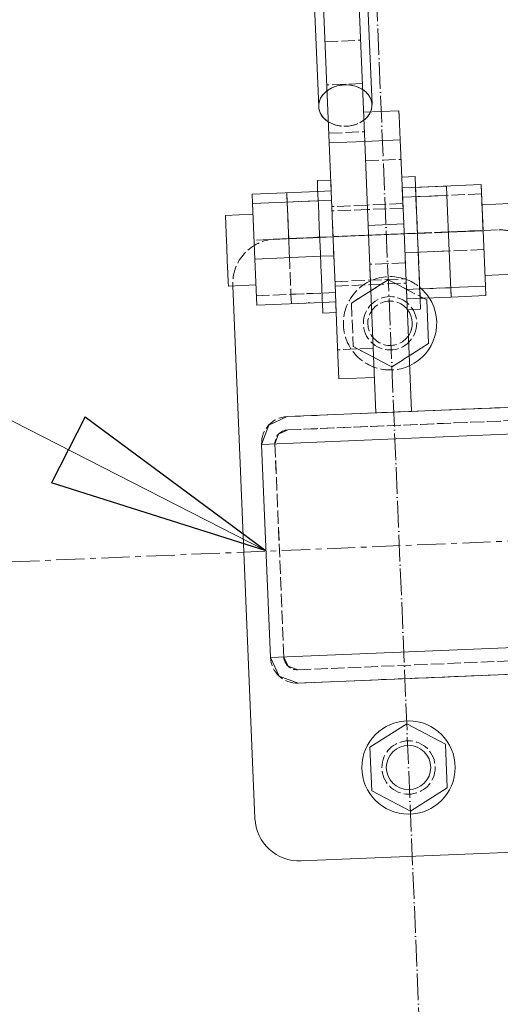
# Model space of a CAD drawing. Header units: millimetres. Extents: x -15129 to 9171, y -18789 to 5877.
# Tile 78 of 256: x -11742 to -11634, y -9713 to -9492. Entities that reach past the tile are written whole.
import ezdxf

# ---------------------------------------------------------------- set-up
doc = ezdxf.new("R2010")
doc.units = ezdxf.units.MM
for name, pattern in [('ACAD_ISO02W100', [15, 12, -3]), ('ACAD_ISO04W100', [30, 24, -3, 0, -3]), ('CENTER', [50.8, 31.75, -6.35, 6.35, -6.35])]:
    doc.linetypes.add(name, pattern=pattern)
for name, color, linetype in [('AS_Belki', 145, 'Continuous'), ('AS_Blachy', 30, 'Continuous'), ('AS_Kotwy', 9, 'Continuous'), ('AS_Siatki', 72, 'Continuous'), ('AS_Sruby', 9, 'Continuous')]:
    doc.layers.add(name, color=color, linetype=linetype)

msp = doc.modelspace()

# ---------------------------------------------------------------- linework, layer by layer
at = {"color": 7, "lineweight": 13}
msp.add_line((-11686.83, -9611.2), (-11976.19, -9463.2), dxfattribs=at)
at = {"color": 5, "linetype": 'CENTER', "lineweight": 13, "ltscale": 0.2}
msp.add_line((-12901.42, -9661.92, 76020), (-9523.72, -9521.04, 38010), dxfattribs=at)
at = {"color": 0, "linetype": 'ByBlock', "lineweight": -2}
for p, q in [((-11727.55, -9581.01), (-11735.14, -9595.85)), ((-11727.55, -9581.01), (-11686.83, -9611.2)), ((-11686.83, -9611.2), (-11735.14, -9595.85))]:
    msp.add_line(p, q, dxfattribs=at)
at = {"layer": 'AS_Belki', "color": 145, "linetype": 'Continuous', "lineweight": 13, "ltscale": 0.25}
for p, q in [((-11687.2, -9218.42), (-11674.99, -9511.27)), ((-11663, -9510.77), (-11675.21, -9217.92)), ((-11682.09, -9580.98), (-9626.12, -9495.23)), ((-9619.88, -9500.97), (-11687.83, -9587.22)), ((-11685.83, -9635.18), (-9617.88, -9548.93)), ((-11679.59, -9640.93), (-9623.62, -9555.18)), ((-11686.25, -9582.91), (-11687.83, -9587.22)), ((-11682.09, -9580.98), (-11686.25, -9582.91)), ((-11687.83, -9587.22), (-11685.83, -9635.18)), ((-11687.83, -9587.22), (-11685.83, -9635.18)), ((-11685.83, -9635.18), (-11683.9, -9639.35)), ((-11683.9, -9639.35), (-11679.59, -9640.93))]:
    msp.add_line(p, q, dxfattribs=at)
at = {"layer": 'AS_Belki', "color": 84, "linetype": 'ACAD_ISO02W100', "lineweight": 13, "ltscale": 0.25}
for p, q in [((-11679.71, -9637.93), (-9623.75, -9552.18)), ((-11682.09, -9580.98), (-11660.9, -9580.09)), ((-11607.96, -9580.89), (-11681.96, -9583.97)), ((-11660.9, -9580.09), (-11654.11, -9579.81)), ((-11660.9, -9580.09), (-11654.11, -9579.81)), ((-11654.11, -9579.81), (-11634.13, -9578.98)), ((-11681.96, -9583.97), (-11634, -9581.97)), ((-11684.84, -9587.1), (-11684.05, -9584.94)), ((-11684.04, -9584.94), (-11684.83, -9587.1)), ((-11684.04, -9584.94), (-11681.96, -9583.97)), ((-11682.84, -9635.06), (-11684.84, -9587.1)), ((-11684.83, -9587.1), (-11682.83, -9635.06)), ((-11681.87, -9637.14), (-11682.84, -9635.06)), ((-11682.83, -9635.06), (-11681.87, -9637.14)), ((-11681.87, -9637.14), (-11679.71, -9637.93)), ((-11679.59, -9640.93), (-11631.63, -9638.93))]:
    msp.add_line(p, q, dxfattribs=at)
at = {"layer": 'AS_Belki', "color": 84, "linetype": 'ACAD_ISO02W100', "lineweight": 13, "ltscale": 0.25, "extrusion": (-0.026273, 0.629933, 0.776205)}
msp.add_circle((12055.2, 6998.64, -5684.72), 6, dxfattribs=at)
at = {"layer": 'AS_Belki', "color": 145, "linetype": 'Continuous', "lineweight": 13, "ltscale": 0.25, "extrusion": (0.026273, -0.629933, 0.776205)}
for start, end in [(132.6448, 227.3553), (336.9556, 47.3552)]:
    msp.add_arc((-12055.2, -6998.64, 5684.72), 6, start, end, dxfattribs=at)
at = {"layer": 'AS_Belki', "color": 84, "linetype": 'ACAD_ISO02W100', "lineweight": 13, "ltscale": 0.25, "extrusion": (0.026273, -0.629933, 0.776205)}
for start, end in [(47.3552, 132.6448), (227.3553, 336.9556)]:
    msp.add_arc((-12055.2, -6998.64, 5684.72), 6, start, end, dxfattribs=at)
at = {"layer": 'AS_Belki', "color": 84, "linetype": 'ACAD_ISO02W100', "lineweight": 13, "ltscale": 0.25, "extrusion": (3.11381e-15, -3.61185e-15, -1)}
msp.add_arc((11681.84, -9586.97), 6, 357.6117, 87.6117, dxfattribs=at)
at = {"layer": 'AS_Belki', "color": 84, "linetype": 'ACAD_ISO02W100', "lineweight": 13, "ltscale": 0.25}
for centre, start, end in [((-11681.84, -9586.97), 92.3883, 182.3883), ((-11679.84, -9634.93), 182.3883, 272.3883)]:
    msp.add_arc(centre, 3, start, end, dxfattribs=at)
at = {"layer": 'AS_Belki', "color": 84, "linetype": 'ACAD_ISO02W100', "lineweight": 13, "ltscale": 0.25, "extrusion": (1.67331e-15, 6.97906e-17, -1)}
msp.add_arc((11679.84, -9634.93), 6, 267.6117, 357.6117, dxfattribs=at)
at = {"layer": 'AS_Blachy', "color": 145, "linetype": 'Continuous', "lineweight": 13, "ltscale": 0.25}
for p, q in [((-11672.65, -9519.42), (-11675.54, -9450.12)), ((-11667.54, -9449.79), (-11664.65, -9519.08)), ((-11656.93, -9512.2), (-11664.93, -9512.53)), ((-11656.89, -9513.29), (-11656.93, -9512.2)), ((-11656.66, -9518.75), (-11656.89, -9513.29)), ((-11656.66, -9518.75), (-11664.65, -9519.08)), ((-11655.87, -9537.65), (-11656.66, -9518.75)), ((-11672.65, -9519.42), (-11664.65, -9519.08)), ((-11672.27, -9528.42), (-11672.65, -9519.42)), ((-11664.65, -9519.08), (-11663.86, -9537.98)), ((-11671.8, -9539.59), (-11672.27, -9528.42)), ((-11655.87, -9537.65), (-11663.86, -9537.98)), ((-11663.86, -9537.98), (-11662.11, -9580.14)), ((-11654.11, -9579.81), (-11655.87, -9537.65)), ((-11671.32, -9551.24), (-11671.8, -9539.59)), ((-11694.32, -9551.59), (-11689.33, -9671.36)), ((-11670.89, -9561.58), (-11671.32, -9551.24)), ((-11670.58, -9569.04), (-11670.89, -9561.58)), ((-11670.43, -9572.5), (-11670.58, -9569.04)), ((-11670.43, -9572.5), (-11662.44, -9572.16)), ((-11678.92, -9680.93), (-11628.96, -9678.85))]:
    msp.add_line(p, q, dxfattribs=at)
at = {"layer": 'AS_Blachy', "color": 84, "linetype": 'ACAD_ISO02W100', "lineweight": 13, "ltscale": 0.25}
for p, q in [((-11673.59, -9496.65), (-11665.6, -9496.32)), ((-11665.2, -9506.05), (-11673.19, -9506.39)), ((-11672.89, -9513.47), (-11672.85, -9514.55)), ((-11672.74, -9517.24), (-11664.74, -9516.91)), ((-11664.47, -9523.45), (-11656.48, -9523.12)), ((-11672.22, -9529.66), (-11672.3, -9527.76)), ((-11656.12, -9531.64), (-11656.06, -9533.07)), ((-11664.06, -9533.4), (-11672.05, -9533.74)), ((-11656.06, -9533.07), (-11664.06, -9533.4)), ((-11664.01, -9534.56), (-11664.01, -9534.4)), ((-11656.06, -9533.07), (-11656.04, -9533.66)), ((-11656.02, -9534.06), (-11656.04, -9533.66)), ((-11671.84, -9538.68), (-11671.82, -9539.12)), ((-11634.8, -9538.97), (-11684.75, -9541.05)), ((-11681.76, -9540.93), (-11684.75, -9541.05)), ((-11674.76, -9540.64), (-11681.76, -9540.93)), ((-11671.77, -9540.51), (-11674.76, -9540.64)), ((-11659.19, -9539.99), (-11671.77, -9540.51)), ((-11655.78, -9539.85), (-11659.19, -9539.99)), ((-11652.78, -9539.72), (-11655.78, -9539.85)), ((-11645.79, -9539.43), (-11652.78, -9539.72)), ((-11637.99, -9539.1), (-11645.79, -9539.43)), ((-11634.8, -9538.97), (-11637.99, -9539.1)), ((-11655.66, -9542.77), (-11655.65, -9542.94)), ((-11671.61, -9544.29), (-11671.59, -9544.77)), ((-11671.56, -9545.35), (-11671.56, -9545.48)), ((-11655.51, -9546.38), (-11663.5, -9546.72)), ((-11663.46, -9547.69), (-11663.4, -9549.19)), ((-11655.52, -9546), (-11655.51, -9546.38)), ((-11655.49, -9546.72), (-11655.51, -9546.38)), ((-11655.47, -9547.37), (-11655.49, -9546.72)), ((-11663.4, -9549.19), (-11663.35, -9550.3)), ((-11694.33, -9551.46), (-11694.32, -9551.59)), ((-11694.33, -9551.46), (-11694.32, -9551.59)), ((-11671.3, -9551.63), (-11663.31, -9551.29)), ((-11663.31, -9551.29), (-11655.32, -9550.96)), ((-11671.12, -9556.06), (-11671.05, -9557.6)), ((-11662.71, -9565.61), (-11670.7, -9565.95)), ((-11658.11, -9579.98), (-11662.11, -9580.14)), ((-11662.11, -9580.14), (-11660.9, -9580.09)), ((-11658.11, -9579.98), (-11656.97, -9579.93)), ((-11656.97, -9579.93), (-11654.11, -9579.81))]:
    msp.add_line(p, q, dxfattribs=at)
for centre in [(-11658.94, -9559.99), (-11654.78, -9659.91)]:
    msp.add_circle(centre, 6, dxfattribs=at)
for centre, start, end in [((-11684.34, -9551.05), 92.3883, 182.3883), ((-11634.38, -9548.96), 73.4785, 92.3883)]:
    msp.add_arc(centre, 10, start, end, dxfattribs=at)
at = {"layer": 'AS_Blachy', "color": 145, "linetype": 'Continuous', "lineweight": 13, "ltscale": 0.25}
msp.add_arc((-11679.34, -9670.94), 10, 182.3883, 272.3883, dxfattribs=at)
at = {"layer": 'AS_Kotwy', "color": 84, "linetype": 'ACAD_ISO02W100', "lineweight": 13, "ltscale": 0.25}
for p, q in [((-11667.63, -9555.45), (-11659.35, -9550.2)), ((-11660.91, -9551.19), (-11667.63, -9555.45)), ((-11659.35, -9550.2), (-11660.91, -9551.19)), ((-11659.35, -9550.2), (-11651.44, -9554.34)), ((-11657.71, -9551.06), (-11659.35, -9550.2)), ((-11655.26, -9552.34), (-11657.71, -9551.06)), ((-11651.44, -9554.34), (-11652.19, -9553.95)), ((-11667.63, -9555.45), (-11667.22, -9565.24)), ((-11667.22, -9565.24), (-11658.53, -9569.79)), ((-11658.53, -9569.79), (-11667.22, -9565.24)), ((-11650.26, -9564.54), (-11658.53, -9569.79)), ((-11658.53, -9569.79), (-11654.63, -9567.31))]:
    msp.add_line(p, q, dxfattribs=at)
at = {"layer": 'AS_Kotwy', "color": 145, "linetype": 'Continuous', "lineweight": 13, "ltscale": 0.25}
for p, q in [((-11650.67, -9554.75), (-11651.44, -9554.34)), ((-11650.26, -9564.54), (-11650.67, -9554.75)), ((-11654.63, -9567.31), (-11650.26, -9564.54)), ((-11655.18, -9650.12), (-11663.46, -9655.37)), ((-11646.5, -9654.66), (-11655.18, -9650.12)), ((-11663.46, -9655.37), (-11663.05, -9665.16)), ((-11646.09, -9664.45), (-11646.5, -9654.66)), ((-11654.37, -9669.7), (-11646.09, -9664.45)), ((-11663.05, -9665.16), (-11654.37, -9669.7))]:
    msp.add_line(p, q, dxfattribs=at)
for radius in [10.5, 5]:
    msp.add_circle((-11654.78, -9659.91), radius, dxfattribs=at)
at = {"layer": 'AS_Kotwy', "color": 84, "linetype": 'ACAD_ISO02W100', "lineweight": 13, "ltscale": 0.25}
for radius, start, end in [(10.5, 33.0559, 294.7851), (5, 37.7669, 327.0097)]:
    msp.add_arc((-11658.94, -9559.99), radius, start, end, dxfattribs=at)
at = {"layer": 'AS_Kotwy', "color": 145, "linetype": 'Continuous', "lineweight": 13, "ltscale": 0.25}
for radius, start, end in [(10.5, 294.7851, 33.0559), (5, 327.0097, 37.7669)]:
    msp.add_arc((-11658.94, -9559.99), radius, start, end, dxfattribs=at)
at = {"layer": 'AS_Siatki', "color": 20, "linetype": 'ACAD_ISO04W100', "lineweight": 13, "ltscale": 0.25}
msp.add_line((-11347.6, -17024.7), (-12017.05, -973.9), dxfattribs=at)
at = {"layer": 'AS_Sruby', "color": 145, "linetype": 'Continuous', "lineweight": 13, "ltscale": 0.25}
for p, q in [((-11672.3, -9527.76), (-11675.29, -9527.88)), ((-11653.31, -9526.97), (-11656.31, -9527.09)), ((-11653.31, -9526.97), (-11653.31, -9526.98)), ((-11653.31, -9526.98), (-11653.29, -9527.57)), ((-11653.29, -9527.57), (-11653.24, -9528.71)), ((-11675.27, -9528.44), (-11675.29, -9527.88)), ((-11675.23, -9529.55), (-11675.27, -9528.44)), ((-11675.16, -9531.17), (-11675.23, -9529.55)), ((-11646.22, -9529.12), (-11656.21, -9529.53)), ((-11653.24, -9528.71), (-11653.21, -9529.35)), ((-11638.42, -9528.79), (-11650.45, -9529.29)), ((-11646.13, -9531.23), (-11646.22, -9529.12)), ((-11637.99, -9539.16), (-11638.42, -9528.79)), ((-11675.19, -9530.32), (-11689.98, -9530.94)), ((-11689.98, -9530.94), (-11689.89, -9533.05)), ((-11675.07, -9533.24), (-11675.16, -9531.17)), ((-11646.13, -9531.23), (-11656.12, -9531.64)), ((-11645.61, -9543.71), (-11646.13, -9531.23)), ((-11675.11, -9532.43), (-11689.89, -9533.05)), ((-11689.89, -9533.05), (-11689.37, -9545.53)), ((-11674.97, -9535.68), (-11675.07, -9533.24)), ((-11632.04, -9533.06), (-11638.24, -9533.32)), ((-11689.79, -9535.47), (-11695.99, -9535.73)), ((-11695.99, -9535.73), (-11695.97, -9536.02)), ((-11695.97, -9536.02), (-11695.91, -9537.48)), ((-11674.86, -9538.38), (-11674.97, -9535.68)), ((-11695.91, -9537.48), (-11695.81, -9539.88)), ((-11674.74, -9541.26), (-11674.86, -9538.38)), ((-11695.81, -9539.88), (-11695.69, -9542.86)), ((-11637.99, -9539.16), (-11645.79, -9539.49)), ((-11637.47, -9551.65), (-11637.99, -9539.16)), ((-11695.69, -9542.86), (-11695.56, -9545.96)), ((-11674.61, -9544.2), (-11674.74, -9541.26)), ((-11674.58, -9544.92), (-11689.37, -9545.53)), ((-11674.49, -9547.08), (-11674.61, -9544.2)), ((-11645.61, -9543.71), (-11655.6, -9544.13)), ((-11645.18, -9554.08), (-11645.61, -9543.71)), ((-11695.56, -9545.96), (-11695.44, -9548.72)), ((-11689.37, -9545.53), (-11688.94, -9555.91)), ((-11674.38, -9549.8), (-11674.49, -9547.08)), ((-11695.44, -9548.72), (-11695.36, -9550.71)), ((-11674.28, -9552.26), (-11674.38, -9549.8)), ((-11637.57, -9549.22), (-11631.38, -9548.97)), ((-11695.36, -9550.71), (-11695.32, -9551.63)), ((-11695.32, -9551.63), (-11689.13, -9551.37)), ((-11645.26, -9551.97), (-11637.47, -9551.65)), ((-11637.38, -9553.76), (-11637.47, -9551.65)), ((-11674.19, -9554.34), (-11674.28, -9552.26)), ((-11674.12, -9555.99), (-11674.19, -9554.34)), ((-11655.17, -9554.5), (-11645.18, -9554.08)), ((-11645.18, -9554.08), (-11637.38, -9553.76)), ((-11688.94, -9555.91), (-11674.15, -9555.29)), ((-11674.08, -9557.13), (-11674.12, -9555.99)), ((-11652.17, -9554.43), (-11652.14, -9555.14)), ((-11652.14, -9555.14), (-11652.09, -9556.25)), ((-11652.09, -9556.25), (-11652.07, -9556.81)), ((-11674.05, -9557.71), (-11674.08, -9557.13)), ((-11674.05, -9557.73), (-11671.05, -9557.6)), ((-11674.05, -9557.73), (-11674.05, -9557.71)), ((-11655.07, -9556.94), (-11652.07, -9556.81))]:
    msp.add_line(p, q, dxfattribs=at)
at = {"layer": 'AS_Sruby', "color": 84, "linetype": 'ACAD_ISO02W100', "lineweight": 13, "ltscale": 0.25}
for p, q in [((-11656.21, -9529.53), (-11656.12, -9531.64)), ((-11650.45, -9529.29), (-11653.21, -9529.41)), ((-11653.21, -9529.35), (-11653.17, -9530.35)), ((-11653.21, -9529.41), (-11653.12, -9531.52)), ((-11646.13, -9531.23), (-11646.22, -9529.12)), ((-11638.34, -9530.9), (-11638.42, -9528.79)), ((-11682.19, -9530.62), (-11681.75, -9540.99)), ((-11682.19, -9530.62), (-11682.1, -9532.73)), ((-11672.2, -9530.2), (-11675.19, -9530.32)), ((-11656.12, -9531.64), (-11656.11, -9531.9)), ((-11653.17, -9530.35), (-11653.09, -9532.44)), ((-11638.34, -9530.9), (-11653.12, -9531.52)), ((-11653.12, -9531.52), (-11653.11, -9531.86)), ((-11653.11, -9531.86), (-11653.04, -9533.6)), ((-11637.82, -9543.38), (-11638.34, -9530.9)), ((-11672.11, -9532.31), (-11682.1, -9532.73)), ((-11682.1, -9532.73), (-11681.58, -9545.21)), ((-11675.09, -9532.69), (-11675.11, -9532.43)), ((-11664.01, -9534.4), (-11672.01, -9534.73)), ((-11656.02, -9534.06), (-11664.01, -9534.4)), ((-11653.09, -9532.44), (-11652.98, -9534.89)), ((-11653.04, -9533.6), (-11652.93, -9536.25)), ((-11652.98, -9534.89), (-11652.87, -9537.61)), ((-11652.93, -9536.25), (-11652.78, -9539.78)), ((-11671.88, -9537.87), (-11671.84, -9538.61)), ((-11671.84, -9538.61), (-11671.82, -9539.2)), ((-11652.87, -9537.61), (-11652.75, -9540.5)), ((-11674.76, -9540.7), (-11689.55, -9541.31)), ((-11674.76, -9540.7), (-11681.75, -9540.99)), ((-11681.75, -9540.99), (-11681.23, -9553.47)), ((-11671.76, -9540.57), (-11674.76, -9540.7)), ((-11671.76, -9540.57), (-11671.82, -9539.2)), ((-11645.79, -9539.49), (-11655.78, -9539.9)), ((-11645.79, -9539.49), (-11652.78, -9539.78)), ((-11652.78, -9539.78), (-11652.26, -9552.26)), ((-11652.75, -9540.5), (-11652.63, -9543.43)), ((-11671.65, -9543.19), (-11671.63, -9543.78)), ((-11671.59, -9544.79), (-11674.58, -9544.92)), ((-11671.63, -9543.83), (-11671.63, -9543.78)), ((-11671.57, -9545.1), (-11671.63, -9543.83)), ((-11671.57, -9545.1), (-11671.53, -9546.13)), ((-11652.63, -9543.43), (-11652.51, -9546.31)), ((-11637.82, -9543.38), (-11652.6, -9544)), ((-11652.51, -9546.31), (-11652.39, -9549.02)), ((-11652.39, -9549.02), (-11652.29, -9551.46)), ((-11671.34, -9550.63), (-11655.36, -9549.97)), ((-11655.26, -9552.39), (-11645.26, -9551.97)), ((-11652.29, -9551.46), (-11652.21, -9553.52)), ((-11652.26, -9552.26), (-11645.26, -9551.97)), ((-11645.18, -9554.08), (-11645.26, -9551.97)), ((-11637.38, -9553.76), (-11637.47, -9551.65)), ((-11689.03, -9553.8), (-11674.24, -9553.18)), ((-11681.23, -9553.47), (-11674.24, -9553.18)), ((-11681.23, -9553.47), (-11681.15, -9555.58)), ((-11681.23, -9553.47), (-11681.15, -9555.58)), ((-11674.24, -9553.18), (-11671.24, -9553.05)), ((-11671.24, -9553.05), (-11671.21, -9553.75)), ((-11671.15, -9555.16), (-11671.21, -9553.75)), ((-11655.26, -9552.39), (-11655.17, -9554.5)), ((-11652.26, -9552.26), (-11652.19, -9553.83)), ((-11652.21, -9553.52), (-11652.17, -9554.43)), ((-11652.17, -9554.37), (-11649.59, -9554.27)), ((-11681.15, -9555.58), (-11676.91, -9555.4)), ((-11674.15, -9555.29), (-11671.15, -9555.16))]:
    msp.add_line(p, q, dxfattribs=at)

doc.saveas('drawing.dxf')
